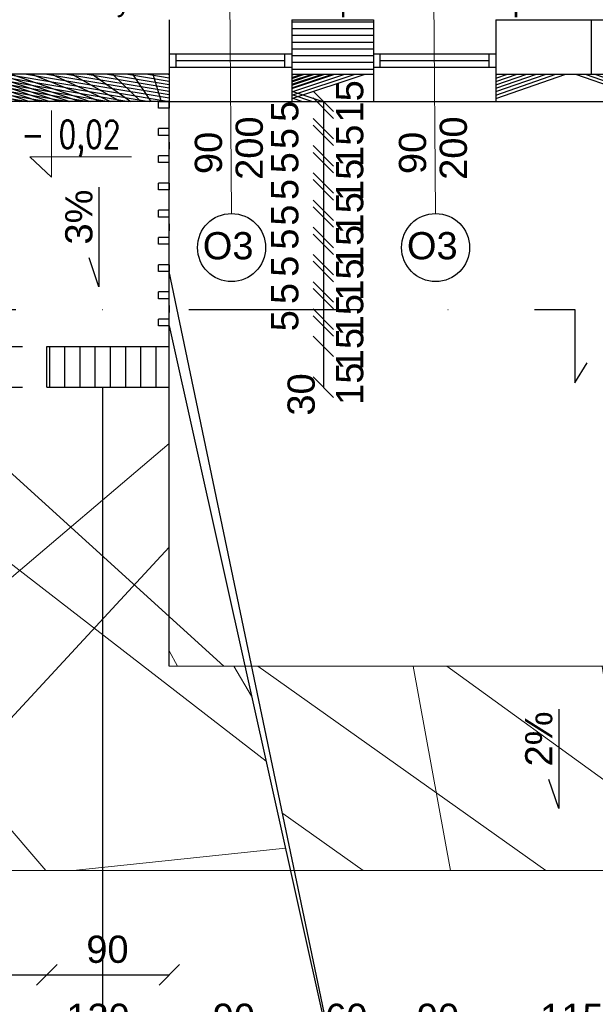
# Model space of a CAD drawing. Header units: millimetres. Extents: x 6197 to 108098, y 4257 to 29730.
# Tile 23 of 148: x 18467 to 18890, y 9489 to 10213. Entities that reach past the tile are written whole.
import ezdxf

# ---------------------------------------------------------------- set-up
doc = ezdxf.new("R2010")
doc.units = ezdxf.units.MM
doc.linetypes.add('ACAD_ISO03W100', pattern=[30, 12, -18])
doc.linetypes.add('DASHDOTX2', pattern=[50.8, 25.4, -12.7, 0, -12.7])
doc.layers.add('&_opisy_100', color=51, linetype='Continuous', lineweight=20)
doc.layers.add('inne', color=7, linetype='Continuous')
doc.layers.add('R-TAB', color=1, linetype='Continuous')
doc.styles.add('Romans', font='romans.shx', dxfattribs={"width": 0.75})
doc.styles.get("Standard").update_dxf_attribs({"font": 'arial.ttf'})
doc.dimstyles.new('ISO-25', dxfattribs={"dimtxt": 2.5, "dimasz": 2.5, "dimexe": 1.25, "dimexo": 0.625, "dimtad": 1, "dimtxsty": 'Standard', "dimcen": 2.5, "dimadec": 0, "dimazin": 0, "dimtfac": 1, "dimtmove": 0, "dimatfit": 3, "dimfxl": 1, "dimarcsym": 0})

# ---------------------------------------------------------------- blocks, each defined once
blk = doc.blocks.new('_Oblique')
at = {"color": 0, "linetype": 'ByBlock', "lineweight": -2}
blk.add_line((-0.5, -0.5), (0.5, 0.5), dxfattribs=at)
blk = doc.blocks.new('*D497')
at = {"color": 0, "lineweight": -2, "transparency": 16777216}
blk.add_line((18457.33067399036, 9460.899842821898), (18577.33067399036, 9460.899842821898), dxfattribs=at)
at = {"layer": 'Defpoints', "color": 0, "transparency": 16777216}
for p in [(18457.33067399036, 10152.62654193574), (18577.33067399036, 10152.62654193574), (18577.33067399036, 9460.899842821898)]:
    blk.add_point(p, dxfattribs=at)
at = {"color": 0, "lineweight": -2, "transparency": 16777216, "xscale": 15, "yscale": 15, "zscale": 15, "rotation": 180}
blk.add_blockref('_Oblique', (18457.33067399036, 9460.899842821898), dxfattribs=at)
at = {"color": 0, "lineweight": -2, "transparency": 16777216, "xscale": 15, "yscale": 15, "zscale": 15}
blk.add_blockref('_Oblique', (18577.33067399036, 9460.899842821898), dxfattribs=at)
at = {"color": 0, "transparency": 16777216, "insert": (18524.92075139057, 9479.573635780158), "char_height": 20, "attachment_point": 5}
blk.add_mtext('120', dxfattribs=at)
blk = doc.blocks.new('*D498')
at = {"color": 0, "lineweight": -2, "transparency": 16777216}
blk.add_line((18577.33067399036, 9460.899842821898), (18667.33067399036, 9460.899842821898), dxfattribs=at)
at = {"layer": 'Defpoints', "color": 0, "transparency": 16777216}
for p in [(18577.33067399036, 10152.62654193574), (18667.33067399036, 10152.62654169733), (18667.33067399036, 9460.899842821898)]:
    blk.add_point(p, dxfattribs=at)
at = {"color": 0, "lineweight": -2, "transparency": 16777216, "xscale": 15, "yscale": 15, "zscale": 15, "rotation": 180}
blk.add_blockref('_Oblique', (18577.33067399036, 9460.899842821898), dxfattribs=at)
at = {"color": 0, "lineweight": -2, "transparency": 16777216, "xscale": 15, "yscale": 15, "zscale": 15}
blk.add_blockref('_Oblique', (18667.33067399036, 9460.899842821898), dxfattribs=at)
at = {"color": 0, "transparency": 16777216, "insert": (18624.7757816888, 9479.573635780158), "char_height": 20, "attachment_point": 5}
blk.add_mtext('90', dxfattribs=at)
blk = doc.blocks.new('*D499')
at = {"color": 0, "lineweight": -2, "transparency": 16777216}
blk.add_line((18667.33067399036, 9460.899842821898), (18727.33067399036, 9460.899842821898), dxfattribs=at)
at = {"layer": 'Defpoints', "color": 0, "transparency": 16777216}
for p in [(18667.33067399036, 10152.62654181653), (18727.33067399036, 10152.62654205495), (18727.33067399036, 9460.899842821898)]:
    blk.add_point(p, dxfattribs=at)
at = {"color": 0, "lineweight": -2, "transparency": 16777216, "xscale": 15, "yscale": 15, "zscale": 15, "rotation": 180}
blk.add_blockref('_Oblique', (18667.33067399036, 9460.899842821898), dxfattribs=at)
at = {"color": 0, "lineweight": -2, "transparency": 16777216, "xscale": 15, "yscale": 15, "zscale": 15}
blk.add_blockref('_Oblique', (18727.33067399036, 9460.899842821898), dxfattribs=at)
at = {"color": 0, "transparency": 16777216, "insert": (18707.4407539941, 9479.573635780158), "char_height": 20, "attachment_point": 5}
blk.add_mtext('60', dxfattribs=at)
blk = doc.blocks.new('*D500')
at = {"color": 0, "lineweight": -2, "transparency": 16777216}
blk.add_line((18727.33067399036, 9460.899842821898), (18817.33067399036, 9460.899842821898), dxfattribs=at)
at = {"layer": 'Defpoints', "color": 0, "transparency": 16777216}
for p in [(18727.33067399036, 10152.62654217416), (18817.33067399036, 10152.62654169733), (18817.33067399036, 9460.899842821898)]:
    blk.add_point(p, dxfattribs=at)
at = {"color": 0, "lineweight": -2, "transparency": 16777216, "xscale": 15, "yscale": 15, "zscale": 15, "rotation": 180}
blk.add_blockref('_Oblique', (18727.33067399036, 9460.899842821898), dxfattribs=at)
at = {"color": 0, "lineweight": -2, "transparency": 16777216, "xscale": 15, "yscale": 15, "zscale": 15}
blk.add_blockref('_Oblique', (18817.33067399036, 9460.899842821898), dxfattribs=at)
at = {"color": 0, "transparency": 16777216, "insert": (18774.7757816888, 9479.573635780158), "char_height": 20, "attachment_point": 5}
blk.add_mtext('90', dxfattribs=at)
blk = doc.blocks.new('*D501')
at = {"color": 0, "lineweight": -2, "transparency": 16777216}
blk.add_line((18817.33067399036, 9460.899842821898), (18932.33067399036, 9460.899842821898), dxfattribs=at)
at = {"layer": 'Defpoints', "color": 0, "transparency": 16777216}
for p in [(18817.33067399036, 10152.62654181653), (18932.33067399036, 10152.62654241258), (18932.33067399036, 9460.899842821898)]:
    blk.add_point(p, dxfattribs=at)
at = {"color": 0, "lineweight": -2, "transparency": 16777216, "xscale": 15, "yscale": 15, "zscale": 15, "rotation": 180}
blk.add_blockref('_Oblique', (18817.33067399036, 9460.899842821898), dxfattribs=at)
at = {"color": 0, "lineweight": -2, "transparency": 16777216, "xscale": 15, "yscale": 15, "zscale": 15}
blk.add_blockref('_Oblique', (18932.33067399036, 9460.899842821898), dxfattribs=at)
at = {"color": 0, "transparency": 16777216, "insert": (18873.154639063, 9479.573635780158), "char_height": 20, "attachment_point": 5}
blk.add_mtext('115', dxfattribs=at)
blk = doc.blocks.new('*D506')
at = {"color": 0, "lineweight": -2, "transparency": 16777216}
blk.add_line((17412.33067399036, 9410.899842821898), (19259.33067399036, 9410.899842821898), dxfattribs=at)
at = {"layer": 'Defpoints', "color": 0, "transparency": 16777216}
for p in [(17412.33067399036, 10152.62654193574), (19259.33067399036, 9947.626541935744), (19259.33067399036, 9410.899842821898)]:
    blk.add_point(p, dxfattribs=at)
at = {"color": 0, "lineweight": -2, "transparency": 16777216, "xscale": 15, "yscale": 15, "zscale": 15, "rotation": 180}
blk.add_blockref('_Oblique', (17412.33067399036, 9410.899842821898), dxfattribs=at)
at = {"color": 0, "lineweight": -2, "transparency": 16777216, "xscale": 15, "yscale": 15, "zscale": 15}
blk.add_blockref('_Oblique', (19259.33067399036, 9410.899842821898), dxfattribs=at)
at = {"color": 0, "transparency": 16777216, "insert": (18350.98942500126, 9429.573635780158), "char_height": 20, "attachment_point": 5}
blk.add_mtext('1846', dxfattribs=at)
blk = doc.blocks.new('*D546')
at = {"color": 0, "lineweight": -2, "transparency": 16777216}
blk.add_line((18217.33067399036, 9510.899842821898), (18487.33067399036, 9510.899842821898), dxfattribs=at)
at = {"layer": 'Defpoints', "color": 0, "transparency": 16777216}
for p in [(18217.33067399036, 9942.626541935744), (18487.33067399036, 9942.626541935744), (18487.33067399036, 9510.899842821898)]:
    blk.add_point(p, dxfattribs=at)
at = {"color": 0, "lineweight": -2, "transparency": 16777216, "xscale": 15, "yscale": 15, "zscale": 15, "rotation": 180}
blk.add_blockref('_Oblique', (18217.33067399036, 9510.899842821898), dxfattribs=at)
at = {"color": 0, "lineweight": -2, "transparency": 16777216, "xscale": 15, "yscale": 15, "zscale": 15}
blk.add_blockref('_Oblique', (18487.33067399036, 9510.899842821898), dxfattribs=at)
at = {"color": 0, "transparency": 16777216, "insert": (18300.14677625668, 9529.573635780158), "char_height": 20, "attachment_point": 5}
blk.add_mtext('270', dxfattribs=at)
blk = doc.blocks.new('*D547')
at = {"color": 0, "lineweight": -2, "transparency": 16777216}
blk.add_line((18487.33067399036, 9510.899842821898), (18577.33067375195, 9510.899842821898), dxfattribs=at)
at = {"layer": 'Defpoints', "color": 0, "transparency": 16777216}
for p in [(18487.33067399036, 9942.626541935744), (18577.33067375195, 9942.626541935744), (18577.33067375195, 9510.899842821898)]:
    blk.add_point(p, dxfattribs=at)
at = {"color": 0, "lineweight": -2, "transparency": 16777216, "xscale": 15, "yscale": 15, "zscale": 15, "rotation": 180}
blk.add_blockref('_Oblique', (18487.33067399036, 9510.899842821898), dxfattribs=at)
at = {"color": 0, "lineweight": -2, "transparency": 16777216, "xscale": 15, "yscale": 15, "zscale": 15}
blk.add_blockref('_Oblique', (18577.33067375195, 9510.899842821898), dxfattribs=at)
at = {"color": 0, "transparency": 16777216, "insert": (18531.87754040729, 9529.573635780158), "char_height": 20, "attachment_point": 5}
blk.add_mtext('90', dxfattribs=at)
blk = doc.blocks.new('*D550')
at = {"color": 0, "lineweight": -2, "transparency": 16777216}
blk.add_line((18690.55341964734, 9972.626541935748), (18690.55341964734, 9942.626541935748), dxfattribs=at)
at = {"layer": 'Defpoints', "color": 0, "transparency": 16777216}
for p in [(18577.33067399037, 9972.626541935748), (18577.33067375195, 9942.626541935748), (18690.55341964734, 9942.626541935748)]:
    blk.add_point(p, dxfattribs=at)
at = {"color": 0, "lineweight": -2, "transparency": 16777216, "xscale": 15, "yscale": 15, "zscale": 15}
for p, rotation in [((18690.55341964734, 9972.626541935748), 90), ((18690.55341964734, 9942.626541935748), 270)]:
    blk.add_blockref('_Oblique', p, dxfattribs=dict(at, rotation=rotation))
at = {"color": 0, "transparency": 16777216, "insert": (18674.33029705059, 9937.311445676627), "char_height": 20, "attachment_point": 5, "rotation": 90}
blk.add_mtext('30', dxfattribs=at)
blk = doc.blocks.new('*D551')
at = {"color": 0, "lineweight": -2, "transparency": 16777216}
blk.add_line((18690.55341869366, 10047.62654324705), (18690.55341869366, 10032.62654312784), dxfattribs=at)
at = {"layer": 'Defpoints', "color": 0, "transparency": 16777216}
for p in [(18577.33067399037, 10047.62654324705), (18577.33067399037, 10032.62654312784), (18690.55341869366, 10032.62654312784)]:
    blk.add_point(p, dxfattribs=at)
at = {"color": 0, "lineweight": -2, "transparency": 16777216, "xscale": 15, "yscale": 15, "zscale": 15}
for p, rotation in [((18690.55341869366, 10047.62654324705), 90), ((18690.55341869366, 10032.62654312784), 270)]:
    blk.add_blockref('_Oblique', p, dxfattribs=dict(at, rotation=rotation))
at = {"color": 0, "transparency": 16777216, "insert": (18709.99756198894, 10021.6851184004), "char_height": 20, "attachment_point": 5, "rotation": 90}
blk.add_mtext('15', dxfattribs=at)
blk = doc.blocks.new('*D552')
at = {"color": 0, "lineweight": -2, "transparency": 16777216}
blk.add_line((18690.55341344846, 10052.62654300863), (18690.55341344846, 10047.62654205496), dxfattribs=at)
at = {"layer": 'Defpoints', "color": 0, "transparency": 16777216}
for p in [(18577.33067399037, 10052.62654300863), (18577.33067399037, 10047.62654205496), (18690.55341344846, 10047.62654205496)]:
    blk.add_point(p, dxfattribs=at)
at = {"color": 0, "lineweight": -2, "transparency": 16777216, "xscale": 15, "yscale": 15, "zscale": 15}
for p, rotation in [((18690.55341344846, 10052.62654300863), 90), ((18690.55341344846, 10047.62654205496), 270)]:
    blk.add_blockref('_Oblique', p, dxfattribs=dict(at, rotation=rotation))
at = {"color": 0, "transparency": 16777216, "insert": (18662.29691582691, 10051.44544752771), "char_height": 20, "attachment_point": 5, "rotation": 90}
blk.add_mtext('5', dxfattribs=at)
blk = doc.blocks.new('*D553')
at = {"color": 0, "lineweight": -2, "transparency": 16777216}
blk.add_line((18690.55341106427, 10067.62654300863), (18690.55341106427, 10052.62654300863), dxfattribs=at)
at = {"layer": 'Defpoints', "color": 0, "transparency": 16777216}
for p in [(18577.33067399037, 10067.62654300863), (18577.33067399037, 10052.62654300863), (18690.55341106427, 10052.62654300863)]:
    blk.add_point(p, dxfattribs=at)
at = {"color": 0, "lineweight": -2, "transparency": 16777216, "xscale": 15, "yscale": 15, "zscale": 15}
for p, rotation in [((18690.55341106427, 10067.62654300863), 90), ((18690.55341106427, 10052.62654300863), 270)]:
    blk.add_blockref('_Oblique', p, dxfattribs=dict(at, rotation=rotation))
at = {"color": 0, "transparency": 16777216, "insert": (18709.99755579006, 10046.42042668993), "char_height": 20, "attachment_point": 5, "rotation": 90}
blk.add_mtext('15', dxfattribs=at)
blk = doc.blocks.new('*D554')
at = {"color": 0, "lineweight": -2, "transparency": 16777216}
blk.add_line((18690.5534062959, 10072.62654277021), (18690.5534062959, 10067.62654300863), dxfattribs=at)
at = {"layer": 'Defpoints', "color": 0, "transparency": 16777216}
for p in [(18577.33066040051, 10072.62654277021), (18577.33066564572, 10067.62654300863), (18690.5534062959, 10067.62654300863)]:
    blk.add_point(p, dxfattribs=at)
at = {"color": 0, "lineweight": -2, "transparency": 16777216, "xscale": 15, "yscale": 15, "zscale": 15}
for p, rotation in [((18690.5534062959, 10072.62654277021), 90), ((18690.5534062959, 10067.62654300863), 270)]:
    blk.add_blockref('_Oblique', p, dxfattribs=dict(at, rotation=rotation))
at = {"color": 0, "transparency": 16777216, "insert": (18662.29690962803, 10069.01921340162), "char_height": 20, "attachment_point": 5, "rotation": 90}
blk.add_mtext('5', dxfattribs=at)
blk = doc.blocks.new('*D555')
at = {"color": 0, "lineweight": -2, "transparency": 16777216}
blk.add_line((18690.55340438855, 10087.62654288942), (18690.55340438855, 10072.62654277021), dxfattribs=at)
at = {"layer": 'Defpoints', "color": 0, "transparency": 16777216}
for p in [(18577.33065849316, 10087.62654288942), (18577.33066040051, 10072.62654277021), (18690.55340438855, 10072.62654277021)]:
    blk.add_point(p, dxfattribs=at)
at = {"color": 0, "lineweight": -2, "transparency": 16777216, "xscale": 15, "yscale": 15, "zscale": 15}
for p, rotation in [((18690.55340438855, 10087.62654288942), 90), ((18690.55340438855, 10072.62654277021), 270)]:
    blk.add_blockref('_Oblique', p, dxfattribs=dict(at, rotation=rotation))
at = {"color": 0, "transparency": 16777216, "insert": (18709.9975486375, 10070.37038549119), "char_height": 20, "attachment_point": 5, "rotation": 90}
blk.add_mtext('15', dxfattribs=at)
blk = doc.blocks.new('*D556')
at = {"color": 0, "lineweight": -2, "transparency": 16777216}
blk.add_line((18690.55339914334, 10092.626542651), (18690.55339914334, 10087.62654288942), dxfattribs=at)
at = {"layer": 'Defpoints', "color": 0, "transparency": 16777216}
for p in [(18577.33067399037, 10092.626542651), (18577.33065849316, 10087.62654288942), (18690.55339914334, 10087.62654288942)]:
    blk.add_point(p, dxfattribs=at)
at = {"color": 0, "lineweight": -2, "transparency": 16777216, "xscale": 15, "yscale": 15, "zscale": 15}
for p, rotation in [((18690.55339914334, 10092.626542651), 90), ((18690.55339914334, 10087.62654288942), 270)]:
    blk.add_blockref('_Oblique', p, dxfattribs=dict(at, rotation=rotation))
at = {"color": 0, "transparency": 16777216, "insert": (18662.29690247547, 10087.87261053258), "char_height": 20, "attachment_point": 5, "rotation": 90}
blk.add_mtext('5', dxfattribs=at)
blk = doc.blocks.new('*D557')
at = {"color": 0, "lineweight": -2, "transparency": 16777216}
blk.add_line((18690.55339675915, 10107.626542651), (18690.55339675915, 10092.626542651), dxfattribs=at)
at = {"layer": 'Defpoints', "color": 0, "transparency": 16777216}
for p in [(18577.33065134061, 10107.626542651), (18577.33065324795, 10092.626542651), (18690.55339675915, 10092.626542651)]:
    blk.add_point(p, dxfattribs=at)
at = {"color": 0, "lineweight": -2, "transparency": 16777216, "xscale": 15, "yscale": 15, "zscale": 15}
for p, rotation in [((18690.55339675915, 10107.626542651), 90), ((18690.55339675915, 10092.626542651), 270)]:
    blk.add_blockref('_Oblique', p, dxfattribs=dict(at, rotation=rotation))
at = {"color": 0, "transparency": 16777216, "insert": (18709.99754148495, 10094.94352742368), "char_height": 20, "attachment_point": 5, "rotation": 90}
blk.add_mtext('15', dxfattribs=at)
blk = doc.blocks.new('*D558')
at = {"color": 0, "lineweight": -2, "transparency": 16777216}
blk.add_line((18690.55339199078, 10112.62654241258), (18690.55339199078, 10107.626542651), dxfattribs=at)
at = {"layer": 'Defpoints', "color": 0, "transparency": 16777216}
for p in [(18577.33061104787, 10112.62654241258), (18577.33065134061, 10107.626542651), (18690.55339199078, 10107.626542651)]:
    blk.add_point(p, dxfattribs=at)
at = {"color": 0, "lineweight": -2, "transparency": 16777216, "xscale": 15, "yscale": 15, "zscale": 15}
for p, rotation in [((18690.55339199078, 10112.62654241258), 90), ((18690.55339199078, 10107.626542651), 270)]:
    blk.add_blockref('_Oblique', p, dxfattribs=dict(at, rotation=rotation))
at = {"color": 0, "transparency": 16777216, "insert": (18662.29689532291, 10107.50826522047), "char_height": 20, "attachment_point": 5, "rotation": 90}
blk.add_mtext('5', dxfattribs=at)
blk = doc.blocks.new('*D559')
at = {"color": 0, "lineweight": -2, "transparency": 16777216}
blk.add_line((18690.55335455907, 10127.62654026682), (18690.55335455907, 10112.62654241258), dxfattribs=at)
at = {"layer": 'Defpoints', "color": 0, "transparency": 16777216}
for p in [(18577.33061128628, 10127.62654026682), (18577.33061104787, 10112.62654241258), (18690.55335455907, 10112.62654241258)]:
    blk.add_point(p, dxfattribs=at)
at = {"color": 0, "lineweight": -2, "transparency": 16777216, "xscale": 15, "yscale": 15, "zscale": 15}
for p, rotation in [((18690.55335455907, 10127.62654026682), 90), ((18690.55335455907, 10112.62654241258), 270)]:
    blk.add_blockref('_Oblique', p, dxfattribs=dict(at, rotation=rotation))
at = {"color": 0, "transparency": 16777216, "insert": (18709.99749928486, 10120.05210586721), "char_height": 20, "attachment_point": 5, "rotation": 90}
blk.add_mtext('15', dxfattribs=at)
blk = doc.blocks.new('*D560')
at = {"color": 0, "lineweight": -2, "transparency": 16777216}
blk.add_line((18690.55334883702, 10132.6265400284), (18690.55334883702, 10127.62654026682), dxfattribs=at)
at = {"layer": 'Defpoints', "color": 0, "transparency": 16777216}
for p in [(18577.33060914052, 10127.62654026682), (18577.33061128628, 10132.6265400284), (18690.55334883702, 10127.62654026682)]:
    blk.add_point(p, dxfattribs=at)
at = {"color": 0, "lineweight": -2, "transparency": 16777216, "xscale": 15, "yscale": 15, "zscale": 15}
for p, rotation in [((18690.55334883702, 10132.6265400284), 90), ((18690.55334883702, 10127.62654026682), 270)]:
    blk.add_blockref('_Oblique', p, dxfattribs=dict(at, rotation=rotation))
at = {"color": 0, "transparency": 16777216, "insert": (18662.29685312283, 10125.30803104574), "char_height": 20, "attachment_point": 5, "rotation": 90}
blk.add_mtext('5', dxfattribs=at)
blk = doc.blocks.new('*D561')
at = {"color": 0, "lineweight": -2, "transparency": 16777216}
blk.add_line((18690.55338150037, 10147.62653978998), (18690.55338150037, 10132.62654217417), dxfattribs=at)
at = {"layer": 'Defpoints', "color": 0, "transparency": 16777216}
for p in [(18577.33063918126, 10147.62653978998), (18577.33063894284, 10132.62654217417), (18690.55338150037, 10132.62654217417)]:
    blk.add_point(p, dxfattribs=at)
at = {"color": 0, "lineweight": -2, "transparency": 16777216, "xscale": 15, "yscale": 15, "zscale": 15}
for p, rotation in [((18690.55338150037, 10147.62653978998), 90), ((18690.55338150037, 10132.62654217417), 270)]:
    blk.add_blockref('_Oblique', p, dxfattribs=dict(at, rotation=rotation))
at = {"color": 0, "transparency": 16777216, "insert": (18709.99752717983, 10152.62654181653), "char_height": 20, "attachment_point": 5, "rotation": 90}
blk.add_mtext('15', dxfattribs=at)
blk = doc.blocks.new('*D562')
at = {"color": 0, "lineweight": -2, "transparency": 16777216}
blk.add_line((18690.55337625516, 10152.62653955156), (18690.55337625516, 10147.62653978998), dxfattribs=at)
at = {"layer": 'Defpoints', "color": 0, "transparency": 16777216}
for p in [(18577.33063918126, 10152.62653955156), (18577.33063703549, 10147.62653978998), (18690.55337625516, 10147.62653978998)]:
    blk.add_point(p, dxfattribs=at)
at = {"color": 0, "lineweight": -2, "transparency": 16777216, "xscale": 15, "yscale": 15, "zscale": 15}
for p, rotation in [((18690.55337625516, 10152.62653955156), 90), ((18690.55337625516, 10147.62653978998), 270)]:
    blk.add_blockref('_Oblique', p, dxfattribs=dict(at, rotation=rotation))
at = {"color": 0, "transparency": 16777216, "insert": (18662.2968810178, 10145.3080305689), "char_height": 20, "attachment_point": 5, "rotation": 90}
blk.add_mtext('5', dxfattribs=at)
blk = doc.blocks.new('*D786')
at = {"color": 0, "lineweight": -2, "transparency": 16777216}
blk.add_line((18690.5534267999, 10027.6265400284), (18690.5534267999, 10012.62653990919), dxfattribs=at)
at = {"layer": 'Defpoints', "color": 0, "transparency": 16777216}
for p in [(18577.33068114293, 10027.6265400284), (18577.33068114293, 10012.62653990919), (18690.5534267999, 10012.62653990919)]:
    blk.add_point(p, dxfattribs=at)
at = {"color": 0, "lineweight": -2, "transparency": 16777216, "xscale": 15, "yscale": 15, "zscale": 15}
for p, rotation in [((18690.5534267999, 10027.6265400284), 90), ((18690.5534267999, 10012.62653990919), 270)]:
    blk.add_blockref('_Oblique', p, dxfattribs=dict(at, rotation=rotation))
at = {"color": 0, "transparency": 16777216, "insert": (18709.9975691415, 9995.529762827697), "char_height": 20, "attachment_point": 5, "rotation": 90}
blk.add_mtext('15', dxfattribs=at)
blk = doc.blocks.new('*D787')
at = {"color": 0, "lineweight": -2, "transparency": 16777216}
blk.add_line((18690.55342155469, 10032.62653978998), (18690.55342155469, 10027.62653883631), dxfattribs=at)
at = {"layer": 'Defpoints', "color": 0, "transparency": 16777216}
for p in [(18577.33068114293, 10032.62653978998), (18577.33068114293, 10027.62653883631), (18690.55342155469, 10027.62653883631)]:
    blk.add_point(p, dxfattribs=at)
at = {"color": 0, "lineweight": -2, "transparency": 16777216, "xscale": 15, "yscale": 15, "zscale": 15}
for p, rotation in [((18690.55342155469, 10032.62653978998), 90), ((18690.55342155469, 10027.62653883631), 270)]:
    blk.add_blockref('_Oblique', p, dxfattribs=dict(at, rotation=rotation))
at = {"color": 0, "transparency": 16777216, "insert": (18662.29692297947, 10031.44544430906), "char_height": 20, "attachment_point": 5, "rotation": 90}
blk.add_mtext('5', dxfattribs=at)
blk = doc.blocks.new('*D788')
at = {"color": 0, "lineweight": -2, "transparency": 16777216}
blk.add_line((18690.55343442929, 10007.62653680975), (18690.55343442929, 9992.626536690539), dxfattribs=at)
at = {"layer": 'Defpoints', "color": 0, "transparency": 16777216}
for p in [(18577.33068924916, 10007.62653680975), (18577.33068924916, 9992.626536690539), (18690.55343442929, 9992.626536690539)]:
    blk.add_point(p, dxfattribs=at)
at = {"color": 0, "lineweight": -2, "transparency": 16777216, "xscale": 15, "yscale": 15, "zscale": 15}
for p, rotation in [((18690.55343442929, 10007.62653680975), 90), ((18690.55343442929, 9992.626536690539), 270)]:
    blk.add_blockref('_Oblique', p, dxfattribs=dict(at, rotation=rotation))
at = {"color": 0, "transparency": 16777216, "insert": (18709.99757724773, 9970.610431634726), "char_height": 20, "attachment_point": 5, "rotation": 90}
blk.add_mtext('15', dxfattribs=at)
blk = doc.blocks.new('*D789')
at = {"color": 0, "lineweight": -2, "transparency": 16777216}
blk.add_line((18690.55342966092, 10012.62653657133), (18690.55342966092, 10007.62653561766), dxfattribs=at)
at = {"layer": 'Defpoints', "color": 0, "transparency": 16777216}
for p in [(18577.33068924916, 10012.62653657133), (18577.33068924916, 10007.62653561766), (18690.55342966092, 10007.62653561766)]:
    blk.add_point(p, dxfattribs=at)
at = {"color": 0, "lineweight": -2, "transparency": 16777216, "xscale": 15, "yscale": 15, "zscale": 15}
for p, rotation in [((18690.55342966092, 10012.62653657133), 90), ((18690.55342966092, 10007.62653561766), 270)]:
    blk.add_blockref('_Oblique', p, dxfattribs=dict(at, rotation=rotation))
at = {"color": 0, "transparency": 16777216, "insert": (18662.2969310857, 10011.44544109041), "char_height": 20, "attachment_point": 5, "rotation": 90}
blk.add_mtext('5', dxfattribs=at)
blk = doc.blocks.new('*D790')
at = {"color": 0, "lineweight": -2, "transparency": 16777216}
blk.add_line((18690.55344205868, 9987.626533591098), (18690.55344205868, 9972.626533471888), dxfattribs=at)
at = {"layer": 'Defpoints', "color": 0, "transparency": 16777216}
for p in [(18577.33069735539, 9987.626533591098), (18577.33069735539, 9972.626533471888), (18690.55344205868, 9972.626533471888)]:
    blk.add_point(p, dxfattribs=at)
at = {"color": 0, "lineweight": -2, "transparency": 16777216, "xscale": 15, "yscale": 15, "zscale": 15}
for p, rotation in [((18690.55344205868, 9987.626533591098), 90), ((18690.55344205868, 9972.626533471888), 270)]:
    blk.add_blockref('_Oblique', p, dxfattribs=dict(at, rotation=rotation))
at = {"color": 0, "transparency": 16777216, "insert": (18709.99758535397, 9945.210039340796), "char_height": 20, "attachment_point": 5, "rotation": 90}
blk.add_mtext('15', dxfattribs=at)
blk = doc.blocks.new('*D791')
at = {"color": 0, "lineweight": -2, "transparency": 16777216}
blk.add_line((18690.55343776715, 9992.626533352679), (18690.55343776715, 9987.626532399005), dxfattribs=at)
at = {"layer": 'Defpoints', "color": 0, "transparency": 16777216}
for p in [(18577.33069735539, 9992.626533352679), (18577.33069735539, 9987.626532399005), (18690.55343776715, 9987.626532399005)]:
    blk.add_point(p, dxfattribs=at)
at = {"color": 0, "lineweight": -2, "transparency": 16777216, "xscale": 15, "yscale": 15, "zscale": 15}
for p, rotation in [((18690.55343776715, 9992.626533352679), 90), ((18690.55343776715, 9987.626532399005), 270)]:
    blk.add_blockref('_Oblique', p, dxfattribs=dict(at, rotation=rotation))
at = {"color": 0, "transparency": 16777216, "insert": (18662.29693919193, 9991.445437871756), "char_height": 20, "attachment_point": 5, "rotation": 90}
blk.add_mtext('5', dxfattribs=at)
blk = doc.blocks.new('*D938')
at = {"color": 0, "lineweight": -2, "transparency": 16777216}
blk.add_line((17376.14841490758, 10152.62654205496), (17376.14841490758, 9737.626550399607), dxfattribs=at)
at = {"layer": 'Defpoints', "color": 0, "transparency": 16777216}
for p in [(17412.33067399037, 10152.62654205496), (17376.14841490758, 9737.626550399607), (18577.33067399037, 9737.626550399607)]:
    blk.add_point(p, dxfattribs=at)
at = {"color": 0, "lineweight": -2, "transparency": 16777216, "xscale": 15, "yscale": 15, "zscale": 15}
for p, rotation in [((17376.14841490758, 10152.62654205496), 90), ((17376.14841490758, 9737.626550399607), 270)]:
    blk.add_blockref('_Oblique', p, dxfattribs=dict(at, rotation=rotation))
at = {"color": 0, "transparency": 16777216, "insert": (17352.67832118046, 9948.234067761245), "char_height": 20, "attachment_point": 5, "rotation": 90}
blk.add_mtext('415', dxfattribs=at)
blk = doc.blocks.new('*D939')
at = {"color": 0, "lineweight": -2, "transparency": 16777216}
blk.add_line((17376.14841729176, 9737.626550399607), (17376.14841729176, 9587.626550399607), dxfattribs=at)
at = {"layer": 'Defpoints', "color": 0, "transparency": 16777216}
for p in [(18577.33067399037, 9737.626550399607), (17376.14841729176, 9587.626550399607), (18127.33067351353, 9587.626550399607)]:
    blk.add_point(p, dxfattribs=at)
at = {"color": 0, "lineweight": -2, "transparency": 16777216, "xscale": 15, "yscale": 15, "zscale": 15}
for p, rotation in [((17376.14841729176, 9737.626550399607), 90), ((17376.14841729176, 9587.626550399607), 270)]:
    blk.add_blockref('_Oblique', p, dxfattribs=dict(at, rotation=rotation))
at = {"color": 0, "transparency": 16777216, "insert": (17354.42390566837, 9672.17900677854), "char_height": 20, "attachment_point": 5, "rotation": 90}
blk.add_mtext('150', dxfattribs=at)

msp = doc.modelspace()

# ---------------------------------------------------------------- hatches: boundary and pattern name
h = msp.add_hatch()
h.set_pattern_fill('ANSI31', color=256, scale=5)
h.set_pattern_definition([(45, (-1177846952.249857, -935728472.6591815), (-11.22532015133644, 11.22532015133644), [])])
h.paths.add_polyline_path([(18727.33067399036, 10212.62654181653), (18667.33067399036, 10212.62654181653), (18667.33067399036, 10172.62654181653), (18727.33067399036, 10172.62654181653)])
h.paths.add_polyline_path([(18887.33068233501, 10212.62654181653), (18817.33067399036, 10212.62654181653), (18817.33067399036, 10172.62654181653), (18887.33068233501, 10172.62654181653)])
h = msp.add_hatch()
h.set_pattern_fill('ANSI37', color=256, scale=5)
h.set_pattern_definition([(45, (-1177844323.7111, -935728472.6591815), (-11.22532015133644, 11.22532015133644), []), (135, (-1177844323.7111, -935728472.6591815), (-11.22532015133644, -11.22532015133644), [])])
h.paths.add_polyline_path([(17682.33067399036, 10172.62654193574), (17622.33067399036, 10172.62654193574), (17622.33067399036, 10152.62654193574), (17682.33067399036, 10152.62654193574)])
h.paths.add_polyline_path([(17887.33067399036, 10172.62654205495), (17772.33067399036, 10172.62654205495), (17772.33067399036, 10152.62654193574), (17887.33067399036, 10152.62654181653)])
h.paths.add_polyline_path([(18037.33067399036, 10172.62654205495), (17977.33067399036, 10172.62654205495), (17977.33067399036, 10152.62654181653), (18037.33067399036, 10152.62654205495), (18037.33067399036, 10152.62654217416)])
h.paths.add_polyline_path([(18247.33067399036, 10172.62654205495), (18127.33067399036, 10172.62654205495), (18127.33067399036, 10152.62654217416), (18247.33067399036, 10152.62654229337)])
h.paths.add_polyline_path([(18577.33067399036, 10172.62654205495), (18457.33067399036, 10172.62654205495), (18457.33067399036, 10152.62654205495), (18577.33067399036, 10152.62654205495), (18577.33067399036, 10152.62654217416)])
h.paths.add_polyline_path([(18727.33067399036, 10172.62654181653), (18667.33067399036, 10172.62654181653), (18667.33067399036, 10152.62654181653), (18727.33067399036, 10152.62654181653), (18727.33067399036, 10152.62654217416)])
h.paths.add_polyline_path([(18932.33067399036, 10172.62654181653), (18817.33067399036, 10172.62654181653), (18817.33067399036, 10152.62654181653), (18932.33067399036, 10152.62654181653), (18932.33067399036, 10152.62654217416)])
h.paths.add_polyline_path([(19082.33067399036, 10172.62654181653), (19022.33067399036, 10172.62654181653), (19022.33067399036, 10152.62654181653), (19082.33067399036, 10152.62654193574)])
h = msp.add_hatch()
h.set_pattern_fill('ANSI31', color=256, scale=5)
h.set_pattern_definition([(45, (-1177844323.7111, -935728472.6591815), (-11.22532015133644, 11.22532015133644), [])])
h.paths.add_polyline_path([(18217.33067399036, 9942.626541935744), (18217.33067399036, 9972.626542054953), (18127.33067399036, 9972.626541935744), (18127.33067399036, 9942.626541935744)])
h.paths.add_polyline_path([(18577.33067399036, 9942.626541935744), (18577.33067399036, 9972.626541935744), (18487.33067399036, 9972.626542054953), (18487.33067399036, 9942.626542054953)])
at = {"lineweight": 20}
h = msp.add_hatch(dxfattribs=at)
h.set_pattern_fill('ANSI37', color=256, scale=30)
h.set_pattern_definition([(45, (-1177846952.249857, -935728472.6591815), (-67.35192090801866, 67.35192090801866), []), (135, (-1177846952.249857, -935728472.6591815), (-67.35192090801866, -67.35192090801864), [])])
h.paths.add_polyline_path([(18528.50136857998, 9942.626542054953), (18487.33067399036, 9942.626542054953), (18487.33067399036, 9942.626541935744), (18221.87879973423, 9942.626541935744), (18127.33067351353, 9821.840570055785), (18127.33067351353, 9587.626550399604), (18528.50136857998, 9587.626550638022)])
h.paths.add_polyline_path([(19571.1514065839, 9737.626550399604), (18638.02147084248, 9737.626550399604), (18669.41326290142, 9587.626550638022), (19571.1514065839, 9587.62655099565)])
h.paths.add_polyline_path([(18632.93292385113, 9737.626550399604), (18577.33067399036, 9737.626550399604), (18577.33067399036, 9942.626541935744), (18528.50136857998, 9942.626542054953), (18528.50136857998, 9587.626550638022), (18666.29426198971, 9587.626550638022)])
h.paths.add_polyline_path([(19956.08020382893, 9737.626550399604), (19571.1514065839, 9737.626550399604), (19571.1514065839, 9587.62655099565), (19920.34403925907, 9587.626551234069)])
h.paths.add_polyline_path([(20423.23025184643, 9642.459584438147), (20343.30047636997, 9737.626542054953), (20336.33067422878, 9737.626542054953), (20336.33067422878, 9737.626541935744), (20066.33067422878, 9737.626541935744), (19976.33065014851, 9737.626541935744), (19959.88737708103, 9587.626551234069), (20423.23025160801, 9587.626551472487)])
h.paths.add_polyline_path([(19976.33065110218, 9737.626550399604), (19964.83739787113, 9737.626550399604), (19926.52647000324, 9587.626551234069), (19959.88737708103, 9587.626551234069)])
h.paths.add_polyline_path([(21293.33067399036, 9737.626542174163), (21143.33067399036, 9737.626542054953), (20446.58114653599, 9737.626541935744), (20482.31730919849, 9587.626551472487), (21293.33067399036, 9587.626551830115)])
h.paths.add_polyline_path([(20437.8239527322, 9737.626541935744), (20426.33067422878, 9737.626541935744), (20423.23025184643, 9737.626541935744), (20423.23025184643, 9642.459584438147), (20469.28396731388, 9587.626551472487), (20476.13487845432, 9587.626551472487)])
h.paths.add_polyline_path([(20423.23025184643, 9737.626541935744), (20343.30047636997, 9737.626542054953), (20423.23025184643, 9642.459584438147)], flags=17)
h.paths.add_polyline_path([(19417.50514918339, 9662.229760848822), (19417.50514918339, 9712.611752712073), (19376.29096084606, 9712.611752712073), (19376.29096084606, 9662.229760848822)], flags=24)
h.paths.add_polyline_path([(19900.1154752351, 9711.854428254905), (19900.1154752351, 9752.932190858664), (19858.90128689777, 9752.932190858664), (19858.90128689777, 9711.854428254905)], flags=9)
h.paths.add_polyline_path([(19864.45500832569, 9718.709365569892), (19864.45500832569, 9759.787128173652), (19823.24081998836, 9759.787128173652), (19823.24081998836, 9718.709365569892)], flags=9)
h.paths.add_polyline_path([(20544.11472135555, 9711.854428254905), (20544.11472135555, 9752.932190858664), (20502.90053301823, 9752.932190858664), (20502.90053301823, 9711.854428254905)], flags=9)
h.paths.add_polyline_path([(20579.78883105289, 9718.709365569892), (20579.78883105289, 9759.787128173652), (20538.57464271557, 9759.787128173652), (20538.57464271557, 9718.709365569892)], flags=9)
h.paths.add_polyline_path([(21211.56903844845, 9638.73608370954), (21211.56903844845, 9695.35272761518), (21170.35485011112, 9695.35272761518), (21170.35485011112, 9638.73608370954)], flags=24)
h.paths.add_polyline_path([(20901.99222594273, 9666.153156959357), (20901.99222594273, 9716.535148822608), (20860.7780376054, 9716.535148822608), (20860.7780376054, 9666.153156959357)], flags=24)

# ---------------------------------------------------------------- linework, layer by layer
at = {"layer": '&_opisy_100', "color": 0}
msp.add_lwpolyline([(18490.81788593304, 10145.8447023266), (18490.81788593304, 10096.8477860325), (18474.75474148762, 10111.88088329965), (18549.62564426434, 10111.88088329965)], dxfattribs=at)
at = {"lineweight": 20}
for p, q in [((18621.62854748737, 10235.02249857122), (18623.03280073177, 10070.2305856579)), ((18771.62854748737, 10235.02249857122), (18773.03280073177, 10070.2305856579)), ((19976.33065110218, 9737.626550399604), (18577.33067399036, 9737.626550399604)), ((21293.33067399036, 9587.626551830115), (18127.33067351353, 9587.626550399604))]:
    msp.add_line(p, q, dxfattribs=at)
at = {"lineweight": 30}
for p, q in [((18577.33067399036, 10212.62654181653), (18577.33067399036, 10152.62654193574)), ((18577.33068233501, 10212.62654193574), (18577.33068233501, 10172.62654193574)), ((18667.33067399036, 10212.62654181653), (18667.33067399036, 10152.62654193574)), ((18667.33067399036, 10212.62654181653), (18727.33067399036, 10212.62654181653)), ((18727.33067399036, 10212.62654181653), (18727.33067399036, 10152.62654193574)), ((18817.33067399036, 10212.62654181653), (18817.33067399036, 10152.62654193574)), ((18817.33067399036, 10212.62654181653), (18932.33067399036, 10212.62654181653)), ((18887.33068233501, 10212.62654193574), (18887.33068233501, 10172.62654193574)), ((18577.33067399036, 10172.62654205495), (18457.33067399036, 10172.62654205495)), ((18667.33067399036, 10172.62654181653), (18727.33067399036, 10172.62654181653)), ((18817.33067399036, 10172.62654181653), (18932.33067399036, 10172.62654181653)), ((18577.33067399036, 10152.62654205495), (18457.33067399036, 10152.62654205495)), ((18569.33067399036, 10147.62654217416), (18569.33067399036, 10152.62654205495)), ((18569.33067399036, 10152.62654205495), (18577.33067399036, 10152.62654205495)), ((18577.33067399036, 9942.626541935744), (18577.33067399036, 10152.62654217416)), ((18577.33067399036, 10152.62654217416), (18577.33067399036, 10147.62654217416)), ((18667.33067399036, 10152.62654181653), (18727.33067399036, 10152.62654181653)), ((18817.33067399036, 10152.62654181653), (18932.33067399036, 10152.62654181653)), ((18577.33067399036, 10147.62654217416), (18569.33067399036, 10147.62654217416)), ((18577.33067399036, 10132.62654217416), (18569.33067399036, 10132.62654217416)), ((18569.33067399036, 10127.62654241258), (18569.33067399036, 10132.62654229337)), ((18577.33067399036, 10127.62654241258), (18569.33067399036, 10127.62654241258)), ((18577.33067399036, 10122.62654241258), (18577.33067399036, 10117.62654241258)), ((18569.33067399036, 10107.626542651), (18569.33067399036, 10112.62654253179)), ((18577.33067399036, 10112.62654241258), (18569.33067399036, 10112.62654241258)), ((18577.33067399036, 10107.626542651), (18569.33067399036, 10107.626542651)), ((18577.33067399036, 10092.626542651), (18569.33067399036, 10092.626542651)), ((18569.33067399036, 10087.62654288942), (18569.33067399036, 10092.62654277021)), ((18577.33067399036, 10092.626542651), (18577.33067399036, 10087.626542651)), ((18577.33067399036, 10087.62654288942), (18569.33067399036, 10087.62654288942)), ((18577.33067399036, 10072.62654277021), (18569.33067399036, 10072.62654277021)), ((18569.33067399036, 10067.62654300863), (18569.33067399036, 10072.62654288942)), ((18577.33067399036, 10067.62654300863), (18569.33067399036, 10067.62654300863)), ((18577.33067399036, 10062.62654288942), (18577.33067399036, 10057.62654288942)), ((18577.33067399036, 10052.62654300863), (18569.33067399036, 10052.62654300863)), ((18569.33067399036, 10047.62654324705), (18569.33067399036, 10052.62654312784)), ((18577.33067399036, 10047.62654324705), (18569.33067399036, 10047.62654324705)), ((18577.33067399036, 10032.62654324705), (18569.33067399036, 10032.62654324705)), ((18569.33067399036, 10027.62654348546), (18569.33067399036, 10032.62654336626)), ((18577.33067399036, 10027.62654348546), (18569.33067399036, 10027.62654348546)), ((18577.33067399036, 10032.62654312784), (18577.33067399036, 10027.62654312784)), ((18569.33067399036, 10007.62654372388), (18569.33067399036, 10012.62654360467)), ((18577.33067399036, 10012.62654348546), (18569.33067399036, 10012.62654348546)), ((18577.33067399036, 10007.62654372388), (18569.33067399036, 10007.62654372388)), ((18577.33067399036, 10002.62654336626), (18577.33067399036, 9997.626543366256)), ((18577.33067399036, 9992.626543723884), (18569.33067399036, 9992.626543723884)), ((18569.33067399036, 9987.626543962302), (18569.33067399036, 9992.626543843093)), ((18577.33067399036, 9987.626543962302), (18569.33067399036, 9987.626543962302)), ((18487.33067375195, 9972.626542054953), (18577.33067399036, 9972.626541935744)), ((18487.33067399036, 9942.626541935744), (18487.33067399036, 9972.626541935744)), ((18487.33067375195, 9942.626542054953), (18577.33067399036, 9942.626541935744))]:
    msp.add_line(p, q, dxfattribs=at)
for p, q in [((18577.33067399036, 10187.62654217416), (18667.33067399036, 10187.62654217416)), ((18582.33067399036, 10177.62654217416), (18582.33067399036, 10187.62654217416)), ((18662.33067399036, 10177.62654217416), (18662.33067399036, 10187.62654217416)), ((18727.33067399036, 10187.62654217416), (18817.33067399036, 10187.62654217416)), ((18732.33067399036, 10177.62654217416), (18732.33067399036, 10187.62654217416)), ((18812.33067399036, 10177.62654217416), (18812.33067399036, 10187.62654217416)), ((18582.33067399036, 10182.62654217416), (18662.33067399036, 10182.62654217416)), ((18732.33067399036, 10182.62654217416), (18812.33067399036, 10182.62654217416)), ((18577.33067399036, 10177.62654217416), (18667.33067399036, 10177.62654217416)), ((18577.33067399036, 10177.62654217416), (18582.33067399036, 10177.62654217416)), ((18727.33067399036, 10177.62654217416), (18817.33067399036, 10177.62654217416)), ((18727.33067399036, 10177.62654217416), (18732.33067399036, 10177.62654217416)), ((18577.33067399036, 10152.62654217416), (18667.33067399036, 10152.62654217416)), ((18727.33067399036, 10152.62654217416), (18817.33067399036, 10152.62654217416)), ((18525.57870989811, 10089.49448617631), (18525.57870989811, 10016.44984658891)), ((18525.57870989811, 10016.44984658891), (18518.34489398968, 10037.74565275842)), ((18719.12574940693, 9350.084427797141), (18577.33067399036, 10027.62654348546)), ((18577.33069735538, 9987.626533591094), (18719.12574940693, 9350.084427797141)), ((18528.50136857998, 9351.69766887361), (18528.50136857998, 9942.626542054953)), ((18577.33067399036, 9737.626550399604), (18577.33067399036, 9942.626541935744)), ((18863.5788393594, 9706.093261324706), (18863.5788393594, 9633.048621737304)), ((18863.5788393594, 9633.048621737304), (18856.34502345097, 9654.344427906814))]:
    msp.add_line(p, q)
at = {"linetype": 'DASHDOTX2', "lineweight": 30, "ltscale": 5}
msp.add_line((17829.31510215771, 9999.59296210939), (18875.34629255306, 9999.59296210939), dxfattribs=at)
at = {"linetype": 'ACAD_ISO03W100'}
for p, q in [((18217.33067399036, 9972.626541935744), (18487.33067399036, 9972.626541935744)), ((18217.33067399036, 9942.626541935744), (18487.33067399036, 9942.626541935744))]:
    msp.add_line(p, q, dxfattribs=at)
for centre in [(18623.03280025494, 10045.2305856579), (18773.03280025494, 10045.2305856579)]:
    msp.add_circle(centre, 25)
at = {"layer": 'inne', "lineweight": 30}
for p, q in [((18875.34629255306, 9999.59296210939), (18875.34629255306, 9945.74433096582)), ((18875.34629255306, 9945.74433096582), (18884.46940785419, 9960.652836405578))]:
    msp.add_line(p, q, dxfattribs=at)

# ---------------------------------------------------------------- texts
at = {"layer": '&_opisy_100', "color": 0, "insert": (18468.63116937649, 10138.53944476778), "char_height": 20.25, "width": 420.6382812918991, "attachment_point": 1, "rotation": 359.99999780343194, "style": 'Romans'}
msp.add_mtext('\\A1;- 0,02', dxfattribs=at)
for s, width, insert, char_height, attachment_point in [('\\pi99.97739;Wycieraczka wewnętrzna\\P\\pi85.48899;np. typu ALASKA/STAMATS\\P\\pi11.65031;o wym.  80/160 cm wpuszczona w posadzkę', 435.207166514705, (18494.33067494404, 10283.94941254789), 15, 1), ('O3', 68.36028754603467, (18639.20458251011, 10056.58258076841), 20, 3), ('O3', 68.36028754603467, (18789.20458251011, 10056.58258076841), 20, 3)]:
    msp.add_mtext_dynamic_manual_height_columns(s, width=width, gutter_width=12.5, heights=[0], dxfattribs=dict(insert=insert, char_height=char_height, attachment_point=attachment_point))
at = {"lineweight": 20, "char_height": 20, "attachment_point": 1, "rotation": 89.99999999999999}
for s, width, insert in [('200', 37.211574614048, (18626.03942972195, 10094.94304951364)), ('200', 37.211574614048, (18776.03942972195, 10094.94304951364)), ('\\pt0;90', 37.211574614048, (18596.02996808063, 10099.19811960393)), ('\\pt0;90', 37.211574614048, (18746.02996808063, 10099.19811960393)), ('\\pt0,20;3%', 98.90418893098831, (18500.82233100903, 10047.43681760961)), ('\\pt0,20;2%', 98.90418893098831, (18838.82246047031, 9664.035592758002))]:
    msp.add_mtext_dynamic_manual_height_columns(s, width=width, gutter_width=12.5, heights=[0], dxfattribs=dict(at, insert=insert))
at = {"layer": 'R-TAB', "color": 0, "ltscale": 24, "insert": (8032.76928027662, 10191.37113295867), "char_height": 30, "width": 2065.84350681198, "attachment_point": 1}
msp.add_mtext('\\pi798.17073;ELEWACJA PÓŁNOCNA', dxfattribs=at)

# ---------------------------------------------------------------- dimensions: what is measured, and where the dimension line sits
for base, p1, p2, picture, middle in [((18690.55338150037, 10132.62654217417), (18577.33063918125, 10147.62653978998), (18577.33063894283, 10132.62654217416), '*D561', (18709.99752717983, 10152.62654181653)), ((17376.14841490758, 9737.626550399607), (17412.33067399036, 10152.62654205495), (18577.33067399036, 9737.626550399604), '*D938', (17352.67832118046, 9948.234067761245)), ((18690.55337625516, 10147.62653978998), (18577.33063918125, 10152.62653955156), (18577.33063703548, 10147.62653978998), '*D562', (18662.2968810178, 10145.3080305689)), ((18690.55334883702, 10127.62654026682), (18577.33061128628, 10132.6265400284), (18577.33060914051, 10127.62654026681), '*D560', (18662.29685312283, 10125.30803104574)), ((18690.55335455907, 10112.62654241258), (18577.33061128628, 10127.62654026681), (18577.33061104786, 10112.62654241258), '*D559', (18709.99749928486, 10120.05210586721)), ((18690.55339199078, 10107.626542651), (18577.33061104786, 10112.62654241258), (18577.3306513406, 10107.626542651), '*D558', (18662.29689532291, 10107.50826522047)), ((18690.55339675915, 10092.626542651), (18577.3306513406, 10107.626542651), (18577.33065324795, 10092.626542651), '*D557', (18709.99754148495, 10094.94352742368)), ((18690.55339914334, 10087.62654288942), (18577.33067399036, 10092.626542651), (18577.33065849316, 10087.62654288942), '*D556', (18662.29690247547, 10087.87261053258)), ((18690.55340438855, 10072.62654277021), (18577.33065849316, 10087.62654288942), (18577.3306604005, 10072.62654277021), '*D555', (18709.9975486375, 10070.37038549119)), ((18690.5534062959, 10067.62654300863), (18577.3306604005, 10072.62654277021), (18577.33066564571, 10067.62654300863), '*D554', (18662.29690962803, 10069.01921340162)), ((18690.55341106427, 10052.62654300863), (18577.33067399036, 10067.62654300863), (18577.33067399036, 10052.62654300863), '*D553', (18709.99755579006, 10046.42042668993)), ((18690.55341344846, 10047.62654205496), (18577.33067399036, 10052.62654300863), (18577.33067399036, 10047.62654205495), '*D552', (18662.29691582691, 10051.44544752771)), ((18690.55341869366, 10032.62654312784), (18577.33067399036, 10047.62654324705), (18577.33067399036, 10032.62654312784), '*D551', (18709.99756198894, 10021.6851184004)), ((18690.55342155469, 10027.62653883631), (18577.33068114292, 10032.62653978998), (18577.33068114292, 10027.6265388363), '*D787', (18662.29692297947, 10031.44544430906)), ((18690.5534267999, 10012.62653990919), (18577.33068114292, 10027.6265400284), (18577.33068114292, 10012.62653990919), '*D786', (18709.9975691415, 9995.529762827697)), ((18690.55342966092, 10007.62653561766), (18577.33068924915, 10012.62653657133), (18577.33068924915, 10007.62653561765), '*D789', (18662.2969310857, 10011.44544109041)), ((18690.55343442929, 9992.626536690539), (18577.33068924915, 10007.62653680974), (18577.33068924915, 9992.626536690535), '*D788', (18709.99757724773, 9970.610431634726)), ((18690.55343776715, 9987.626532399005), (18577.33069735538, 9992.626533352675), (18577.33069735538, 9987.626532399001), '*D791', (18662.29693919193, 9991.445437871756)), ((18690.55344205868, 9972.626533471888), (18577.33069735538, 9987.626533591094), (18577.33069735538, 9972.626533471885), '*D790', (18709.99758535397, 9945.210039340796)), ((18690.55341964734, 9942.626541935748), (18577.33067399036, 9972.626541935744), (18577.33067375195, 9942.626541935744), '*D550', (18674.33029705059, 9937.311445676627)), ((17376.14841729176, 9587.626550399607), (18577.33067399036, 9737.626550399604), (18127.33067351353, 9587.626550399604), '*D939', (17354.42390566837, 9672.17900677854))]:
    dim = msp.add_linear_dim(base=base, p1=p1, p2=p2, angle=90, dimstyle='ISO-25', override={"dimtxt": 20, "dimasz": 15, "dimblk1": 'Oblique', "dimblk2": 'Oblique', "dimsah": 1, "dimse1": 1, "dimse2": 1, "dimtmove": 2})
    dim.commit()
    dim.dimension.update_dxf_attribs({"geometry": picture, "text_midpoint": middle, "dimtype": 160})
dim = msp.add_linear_dim(base=(19259.33067399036, 9410.899842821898), p1=(17412.33067399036, 10152.62654193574), p2=(19259.33067399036, 9947.626541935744), text='1846', dimstyle='ISO-25', override={"dimtxt": 20, "dimasz": 15, "dimblk1": 'Oblique', "dimblk2": 'Oblique', "dimsah": 1, "dimse1": 1, "dimse2": 1, "dimtmove": 2})
dim.commit()
dim.dimension.update_dxf_attribs({"geometry": '*D506', "text_midpoint": (18350.98942500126, 9429.573635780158), "dimtype": 160})
for base, p1, p2, picture, middle in [((18577.33067399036, 9460.899842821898), (18457.33067399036, 10152.62654193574), (18577.33067399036, 10152.62654193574), '*D497', (18524.92075139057, 9479.573635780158)), ((18667.33067399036, 9460.899842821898), (18577.33067399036, 10152.62654193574), (18667.33067399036, 10152.62654169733), '*D498', (18624.7757816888, 9479.573635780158)), ((18727.33067399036, 9460.899842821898), (18667.33067399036, 10152.62654181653), (18727.33067399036, 10152.62654205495), '*D499', (18707.4407539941, 9479.573635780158)), ((18817.33067399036, 9460.899842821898), (18727.33067399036, 10152.62654217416), (18817.33067399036, 10152.62654169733), '*D500', (18774.7757816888, 9479.573635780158)), ((18932.33067399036, 9460.899842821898), (18817.33067399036, 10152.62654181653), (18932.33067399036, 10152.62654241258), '*D501', (18873.154639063, 9479.573635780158)), ((18487.33067399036, 9510.899842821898), (18217.33067399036, 9942.626541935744), (18487.33067399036, 9942.626541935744), '*D546', (18300.14677625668, 9529.573635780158)), ((18577.33067375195, 9510.899842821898), (18487.33067399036, 9942.626541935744), (18577.33067375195, 9942.626541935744), '*D547', (18531.87754040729, 9529.573635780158))]:
    dim = msp.add_linear_dim(base=base, p1=p1, p2=p2, dimstyle='ISO-25', override={"dimtxt": 20, "dimasz": 15, "dimblk1": 'Oblique', "dimblk2": 'Oblique', "dimsah": 1, "dimse1": 1, "dimse2": 1, "dimtmove": 2})
    dim.commit()
    dim.dimension.update_dxf_attribs({"geometry": picture, "text_midpoint": middle, "dimtype": 160})

doc.saveas('drawing.dxf')
